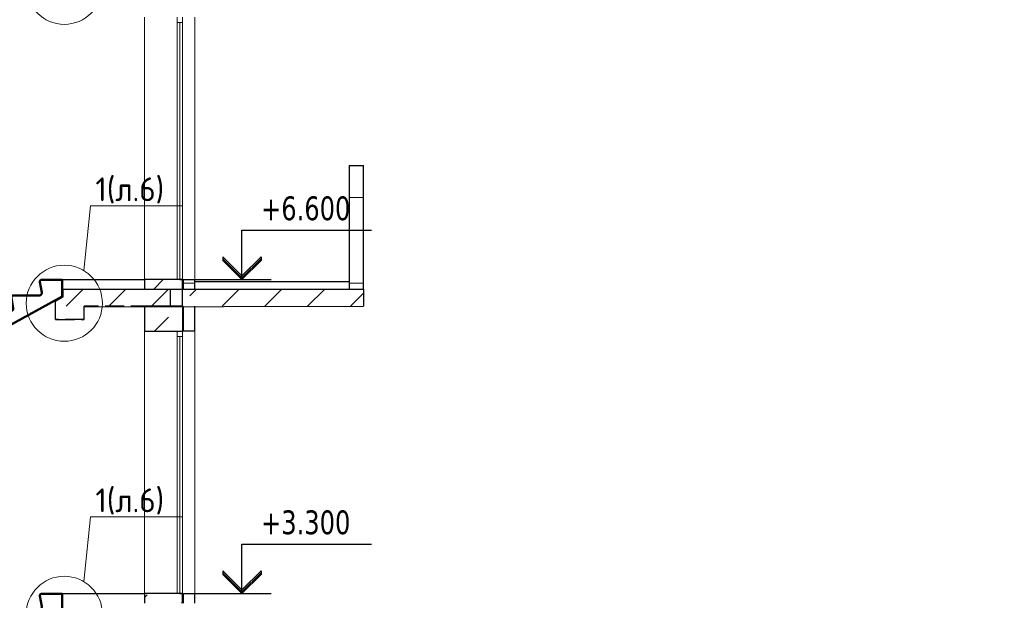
# Model space of a CAD drawing. Header units: millimetres. Extents: x 259029 to 2494469, y -731578 to -57567.
# Tile 101 of 252: x 358379 to 368722, y -553742 to -547640. Entities that reach past the tile are written whole.
import ezdxf
from ezdxf import colors
from ezdxf.entities.mleader import LeaderData, LeaderLine
from ezdxf.math import Vec2, Vec3

# ---------------------------------------------------------------- set-up
doc = ezdxf.new("R2010")
doc.units = ezdxf.units.MM
doc.linetypes.add('______2', pattern=[270, 200, -70])
for name, color, linetype, lineweight in [('Standard', 7, 'Continuous', 25), ('Выноски', 20, 'Continuous', 20), ('Общий01', 7, 'Continuous', 13), ('ПЛИТА', 152, 'Continuous', 35), ('РАЗРЕЗЫ', 10, 'Continuous', 60), ('Символы 0.20', 1, 'Continuous', 20), ('Стена', 7, 'Continuous', 50), ('Стена_ бетон несущ.', 253, 'Continuous', 70)]:
    doc.layers.add(name, color=color, linetype=linetype, lineweight=lineweight)
doc.styles.add('TAHOMA', font='tahoma.ttf')
doc.styles.add('ГОСТ', font='GOST_Common.ttf')
pattern_1 = [(45, (-468037.47, -191107), (-449.0128, 449.0128), []), (45, (-467588.45, -191107), (-449.0128, 449.0128), [793.75, -158.75, 0, -158.75])]
pattern_2 = [(0, (350474.08, -568857.86), (450, 450), [450, -450]), (90, (350474.08, -568857.86), (-450, 450), [450, -450])]

# ---------------------------------------------------------------- blocks, each defined once
blk = doc.blocks.new('_None')
blk = doc.blocks.new('НОВЫЙ')
at = {"layer": 'Standard', "color": 5, "linetype": 'Continuous', "lineweight": 50, "transparency": 33554687}
for p, q in [((381795, -472257), (381776, -472146)), ((381796, -472122), (382011, -472122)), ((382011, -472122), (381835, -472122)), ((382011, -472122), (382011, -472298)), ((378952, -473979), (382011, -472298)), ((381495, -472422), (381476, -472311)), ((381496, -472287), (381771, -472287)), ((381195, -472587), (381176, -472476)), ((381196, -472452), (381471, -472452)), ((380896, -472617), (381171, -472617)), ((380895, -472752), (380876, -472641)), ((380595, -472917), (380576, -472806)), ((380596, -472782), (380871, -472782)), ((380295, -473082), (380276, -472971)), ((380296, -472947), (380571, -472947)), ((379995, -473247), (379976, -473136)), ((379996, -473112), (380271, -473112)), ((379695, -473412), (379676, -473301)), ((379696, -473277), (379971, -473277)), ((379396, -473442), (379671, -473442)), ((379395, -473577), (379376, -473466)), ((379095, -473742), (379076, -473631)), ((379096, -473607), (379371, -473607)), ((378895, -473772), (378895, -473837)), ((378895, -473772), (378895, -473948)), ((378895, -473772), (379071, -473772))]:
    blk.add_line(p, q, dxfattribs=at)
for centre, radius, start, end in [((381796, -472142), 20, 90, 191.3099), ((381496, -472307), 20, 90, 191.3099), ((381771, -472262), 25, 270, 11.3099), ((381471, -472427), 25, 270, 11.3099), ((381196, -472472), 20, 90, 191.3099), ((380896, -472637), 20, 90, 191.3099), ((381171, -472592), 25, 270, 11.3099), ((380596, -472802), 20, 90, 191.3099), ((380871, -472757), 25, 270, 11.3099), ((380571, -472922), 25, 270, 11.3099), ((380296, -472967), 20, 90, 191.3099), ((379996, -473132), 20, 90, 191.3099), ((380271, -473087), 25, 270, 11.3099), ((379971, -473252), 25, 270, 11.3099), ((379696, -473297), 20, 90, 191.3099), ((379396, -473462), 20, 90, 191.3099), ((379671, -473417), 25, 270, 11.3099), ((379096, -473627), 20, 90, 191.3099), ((379371, -473582), 25, 270, 11.3099), ((379071, -473747), 25, 270, 11.3099)]:
    blk.add_arc(centre, radius, start, end, dxfattribs=at)
at = {"layer": 'РАЗРЕЗЫ', "color": 5, "lineweight": 35}
for p, q in [((382011, -472298), (382011, -472122)), ((382011, -472298), (382011, -472298)), ((378895, -473948), (378895, -473772)), ((378952, -473979), (378895, -473948))]:
    blk.add_line(p, q, dxfattribs=at)

msp = doc.modelspace()

# ---------------------------------------------------------------- hatches: boundary and pattern name
at = {"layer": 'Standard', "linetype": 'Continuous', "lineweight": 13}
h = msp.add_hatch(dxfattribs=at)
h.set_pattern_fill('____', scale=450, style=0, pattern_type=2)
h.set_pattern_definition(pattern_2)
h.paths.add_polyline_path([(361840.7, -550471.9), (361990.7, -550471.9), (361990.7, -549171.9), (361840.7, -549171.9)], flags=0)
h = msp.add_hatch(dxfattribs=at)
h.set_pattern_fill('____', scale=450, style=0, pattern_type=2)
h.set_pattern_definition(pattern_2)
h.paths.add_polyline_path([(360220.7, -550471.9), (360220.7, -550371.9), (360100.7, -550371.9), (360100.7, -550471.9)], flags=0)
at = {"layer": 'Стена_ бетон несущ.', "linetype": 'Continuous', "lineweight": 13}
h = msp.add_hatch(dxfattribs=at)
h.set_pattern_fill('ANSI35', color=9, scale=100, style=0)
h.set_pattern_definition(pattern_1)
h.paths.add_polyline_path([(359690.7, -550471.9), (360090.7, -550471.9), (360090.7, -550371.9), (359690.7, -550371.9)], flags=0)
at = {"layer": 'Стена_ бетон несущ.', "linetype": 'Continuous', "lineweight": 25}
h = msp.add_hatch(dxfattribs=at)
h.set_pattern_fill('ANSI35', scale=100, style=0)
h.set_pattern_definition([(45, (-467880.9, -191107), (-449.0128, 449.0128), []), (45, (-467431.9, -191107), (-449.0128, 449.0128), [793.75, -158.75, 0, -158.75])])
h.paths.add_polyline_path([(358747.3, -550651.9), (360117.4, -550651.9), (360117.4, -550471.9), (358747.3, -550471.9)])
h = msp.add_hatch(dxfattribs=at)
h.set_pattern_fill('ANSI35', scale=100, style=0)
h.set_pattern_definition(pattern_1)
h.paths.add_polyline_path([(360090.7, -550471.9), (360090.7, -550651.9), (361990.7, -550651.9), (361990.7, -550471.9)])
at = {"layer": 'Стена_ бетон несущ.', "linetype": 'Continuous', "lineweight": 13}
h = msp.add_hatch(dxfattribs=at)
h.set_pattern_fill('ANSI35', color=9, scale=100, style=0)
h.set_pattern_definition(pattern_1)
h.paths.add_polyline_path([(360090.7, -550911.9), (360090.7, -550651.9), (359690.7, -550651.9), (359690.7, -550911.9)], flags=0)
h = msp.add_hatch(dxfattribs=at)
h.set_pattern_fill('ANSI35', color=9, scale=100, style=0)
h.set_pattern_definition(pattern_1)
h.paths.add_polyline_path([(359690.7, -553771.9), (360090.7, -553771.9), (360090.7, -553671.9), (359690.7, -553671.9)], flags=0)

# ---------------------------------------------------------------- linework, layer by layer
at = {"color": 0}
for p, q in [((360062.7, -550370.9), (361021, -550370.9)), ((360062.7, -553670.9), (361021, -553670.9))]:
    msp.add_line(p, q, dxfattribs=at)
at = {"layer": 'Standard', "color": 7, "linetype": 'Continuous', "lineweight": 13}
for p, q in [((360034.7, -547611.9), (360034.7, -547667.9)), ((360090.7, -547667.9), (360090.7, -547611.9)), ((360034.7, -547667.9), (360034.7, -550371.9)), ((360034.7, -547667.9), (360090.7, -547667.9)), ((360062.7, -550370.9), (360062.7, -547667.9)), ((360090.7, -550371.9), (360090.7, -547667.9)), ((360034.7, -550911.9), (360034.7, -550967.9)), ((360090.7, -550967.9), (360090.7, -550911.9)), ((360034.7, -550967.9), (360034.7, -553671.9)), ((360034.7, -550967.9), (360090.7, -550967.9)), ((360062.7, -553670.9), (360062.7, -550967.9)), ((360090.7, -553671.9), (360090.7, -550967.9))]:
    msp.add_line(p, q, dxfattribs=at)
at = {"layer": 'Standard', "color": 7, "linetype": 'Continuous', "lineweight": 25}
for p, q in [((360714.3, -550371.9), (360714.3, -549851.9)), ((360714.3, -549851.9), (362074.3, -549851.9)), ((360514.3, -550131.9), (360714.3, -550331.9)), ((360514.3, -550131.9), (360514.3, -550151.9)), ((360714.3, -550351.9), (360514.3, -550151.9)), ((360514.3, -550151.9), (360514.3, -550171.9)), ((360714.3, -550371.9), (360514.3, -550171.9)), ((360714.3, -550331.9), (360914.3, -550131.9)), ((360914.3, -550151.9), (360714.3, -550351.9)), ((360914.3, -550171.9), (360714.3, -550371.9)), ((360914.3, -550131.9), (360914.3, -550151.9)), ((360914.3, -550151.9), (360914.3, -550171.9)), ((360090.7, -550651.9), (360090.7, -550471.9)), ((360714.3, -553671.9), (360714.3, -553151.9)), ((360714.3, -553151.9), (362074.3, -553151.9)), ((360514.3, -553431.9), (360714.3, -553631.9)), ((360514.3, -553431.9), (360514.3, -553451.9)), ((360714.3, -553651.9), (360514.3, -553451.9)), ((360514.3, -553451.9), (360514.3, -553471.9)), ((360714.3, -553671.9), (360514.3, -553471.9)), ((360714.3, -553631.9), (360914.3, -553431.9)), ((360914.3, -553451.9), (360714.3, -553651.9)), ((360914.3, -553471.9), (360714.3, -553671.9)), ((360914.3, -553431.9), (360914.3, -553451.9)), ((360914.3, -553451.9), (360914.3, -553471.9))]:
    msp.add_line(p, q, dxfattribs=at)
at = {"layer": 'Standard', "color": 7, "linetype": '______2', "lineweight": 30}
for p, q in [((358837.1, -550553.7), (358837.1, -550471.9)), ((358756.9, -550597.9), (358837.1, -550553.7)), ((358756.9, -550791.9), (358756.9, -550597.9)), ((358756.9, -550791.9), (358756.9, -550696.9)), ((359056.9, -550791.9), (359056.9, -550651.9)), ((359746.9, -550651.9), (359056.9, -550651.9)), ((359056.9, -550791.9), (358756.9, -550791.9)), ((359056.9, -550791.9), (358756.9, -550791.9)), ((358756.9, -550791.9), (359056.9, -550791.9)), ((359056.9, -550791.9), (358756.9, -550791.9))]:
    msp.add_line(p, q, dxfattribs=at)
at = {"layer": 'Общий01', "color": 7, "linetype": 'Continuous', "lineweight": 25}
for p, q in [((358726.3, -550372.1), (359690.7, -550371.9)), ((358827.1, -550371.9), (359690.7, -550371.9)), ((358827.1, -550371.9), (359690.7, -550371.9)), ((360220.7, -550391.9), (361840.7, -550391.9)), ((358836.2, -550471.9), (361990.7, -550471.9)), ((359056.9, -550657.9), (361990.7, -550651.9)), ((358827.1, -553671.9), (359690.7, -553671.9))]:
    msp.add_line(p, q, dxfattribs=at)
at = {"layer": 'ПЛИТА', "color": 0, "lineweight": 0}
for p, q in [((358827.1, -550421.9), (358827.1, -550371.9)), ((358827.1, -553721.9), (358827.1, -553671.9))]:
    msp.add_line(p, q, dxfattribs=at)
at = {"layer": 'ПЛИТА', "color": 0, "lineweight": 30}
msp.add_line((358837.1, -550471.9), (359746.9, -550471.9), dxfattribs=at)
at = {"layer": 'РАЗРЕЗЫ', "color": 2, "lineweight": -2}
msp.add_line((358679.9, -550628.8), (358827.1, -550547.8), dxfattribs=at)
at = {"layer": 'Символы 0.20'}
for centre in [(358848.1, -547288.9), (358848.1, -550620.1), (358848.1, -553888.9)]:
    msp.add_circle(centre, 400, dxfattribs=at)
at = {"layer": 'Стена', "color": 34, "linetype": 'Continuous', "lineweight": 13}
for p, q in [((360220.7, -550371.9), (360220.7, -547611.9)), ((360220.7, -553671.9), (360220.7, -550911.9))]:
    msp.add_line(p, q, dxfattribs=at)
at = {"layer": 'Стена', "color": 34, "linetype": 'Continuous', "lineweight": 25}
for p, q in [((361840.7, -549171.9), (361990.7, -549171.9)), ((361840.7, -549171.9), (361840.7, -550471.9)), ((361990.7, -550471.9), (361990.7, -549171.9)), ((360090.7, -550371.9), (360220.7, -550371.9)), ((360100.7, -550471.9), (360100.7, -550371.9)), ((360220.7, -550471.9), (360220.7, -550371.9)), ((360100.7, -550911.9), (360100.7, -550651.9)), ((360220.7, -550911.9), (360220.7, -550651.9)), ((360220.7, -550911.9), (360090.7, -550911.9)), ((360090.7, -553671.9), (360220.7, -553671.9)), ((360100.7, -553771.9), (360100.7, -553671.9)), ((360220.7, -553771.9), (360220.7, -553671.9))]:
    msp.add_line(p, q, dxfattribs=at)
at = {"layer": 'Стена_ бетон несущ.', "color": 9, "linetype": 'Continuous', "lineweight": 13}
for p, q in [((359690.7, -547611.9), (359690.7, -550371.9)), ((359690.7, -550911.9), (359690.7, -553671.9))]:
    msp.add_line(p, q, dxfattribs=at)
at = {"layer": 'Стена_ бетон несущ.', "color": 9, "linetype": 'Continuous', "lineweight": 25}
for p, q in [((359690.7, -550371.9), (359690.7, -550471.9)), ((360090.7, -550371.9), (359690.7, -550371.9)), ((359690.7, -550371.9), (359690.7, -550471.9)), ((360090.7, -550471.9), (360090.7, -550371.9)), ((360090.7, -550651.9), (359690.7, -550651.9)), ((359690.7, -550651.9), (359690.7, -550911.9)), ((360090.7, -550651.9), (360090.7, -550911.9)), ((359690.7, -550911.9), (360090.7, -550911.9)), ((359690.7, -553671.9), (359690.7, -553771.9)), ((360090.7, -553671.9), (359690.7, -553671.9)), ((360090.7, -553771.9), (360090.7, -553671.9))]:
    msp.add_line(p, q, dxfattribs=at)
at = {"layer": 'Стена_ бетон несущ.', "color": 7, "linetype": 'Continuous', "lineweight": 25}
for p, q in [((359960.8, -550471.9), (359960.8, -550651.9)), ((360090.7, -550651.9), (360090.7, -550471.9)), ((361990.7, -550471.9), (361990.7, -550651.9))]:
    msp.add_line(p, q, dxfattribs=at)

# ---------------------------------------------------------------- block references
at = {"layer": 'РАЗРЕЗЫ', "color": 2, "lineweight": -2}
for p in [(-23184.3, -74950.2), (-23184.3, -78250.2), (-23184.3, -81550.2)]:
    msp.add_blockref('НОВЫЙ', p, dxfattribs=at)

# ---------------------------------------------------------------- texts
at = {"layer": 'Standard', "color": 7, "linetype": 'Continuous', "lineweight": 25, "char_height": 250, "width": 1028.162, "attachment_point": 7, "style": 'TAHOMA'}
for s, insert in [('{\\W0.86;+6.600}', (360914.3, -549751.9)), ('{\\W0.86;+3.300}', (360914.3, -553051.9))]:
    msp.add_mtext(s, dxfattribs=dict(at, insert=insert))
at = {"layer": 'Выноски'}
note = msp.add_mtext_static_columns([''] * 2, width=18604.939, gutter_width=10240.1, height=0, dxfattribs=dict(at, insert=(295601.8, -509833), char_height=250, attachment_point=1, style='ГОСТ'))
for column, words in zip([note] + note.columns.linked_columns, ['\\pi8790.91665;Общие указания:\\P\\pi570.45,l346.2,t2000;1.^IСтроительство здания должно производиться в соответствии с проектом производства работ (ППР). при {\\H1.66663x; }\\P\\pi0,t346.2;отсутствии проекта ППР в производство строительно-монтажных работ запрещается. {\\H1.18896x; }\\P\\pi570.45,t2000;2.^IМонтаж сборных конструкций вести в соответствии с требованиями СП 70.13330.2012 "Несущие и {\\H1.54818x; }\\P\\pi0,t346.2;ограждающие конструкции "(акт.ред. СНиП 3.03.01-87*).{\\H1.62844x;\\C0; \\H0.61408x;\\P\\pi570.45,t2000;}3.^IВсе сварные работы следует вести в соответствии с ГОСТ 5264-80* "Ручная дуговая сварка.Соединения {\\H1.20169x; }\\P\\pi0,t346.2;сварные" и  ГОСТ 14098-2014 "Соединения сварные арматуры и закладных деталей железобетонных конструкций". {\\H1.54394x; }\\PСварку вести электродами типа Э42А. {\\H1.42985x;\\C0; \\H0.69937x;\\P\\pi570.45,t2000;}4.^IВсе металлические конструкции окрасить эмалью ПФ-1189 по ГОСТ 6465-79 в два слоя. Эмаль наносить на {\\H1.46788x; }\\P\\pi0,t346.2;грунтовку ГФ-021 по ГОСТ 25129-82 (первый слой - на заводе-изготовителе, второй слой - на монтаже).{\\H1.65521x;\\C0; \\H0.60415x;\\P\\pi10052.46968,l0,tz;\\H1.55946x; \\H0.64125x;\\P\\H1.64685x; \\H0.60722x;\\P\\pi812.5,l41.6675;\\H1.23852x; \\H0.80742x;\\P}', '']):
    column.text = words

# ---------------------------------------------------------------- leaders
at = {"layer": 'Символы 0.20'}
ml = msp.add_multileader_mtext('Standard', dxfattribs=at)
ml.set_content('3(л.6)', color=256, style='ГОСТ')
ml.set_leader_properties(color=256, linetype='ByLayer', lineweight=-1)
ml.set_arrow_properties(name='NONE')
ml.build(insert=Vec2(0, 0))
ml.multileader.update_dxf_attribs({"text_left_attachment_type": 6, "text_right_attachment_type": 6, "dogleg_length": 0.25, "arrow_head_size": 200, "scale": 100})
ctx = ml.context
ctx.base_point, ctx.scale, ctx.char_height, ctx.arrow_head_size, ctx.landing_gap_size, ctx.plane_origin = Vec3(356999.7, -549601.6), 100, 250, 200, 25, Vec3(357484, -549903.4)
ctx.left_attachment, ctx.right_attachment = 6, 6
notes = []
notes.append((ctx, [(0, (1, 1, 0), (356974.7, -549601.6), (1, 0), 25, [(0, [(356300.9, -549013.7)], 0, [])])]))
ctx.mtext.insert, ctx.mtext.width, ctx.mtext.defined_height, ctx.mtext.flow_direction = Vec3(357024.7, -549301.6), 1094.387, 742.8, 5
ml = msp.add_multileader_mtext('Standard', dxfattribs=at)
ml.set_content('1(л.6)', color=256, style='ГОСТ')
ml.set_leader_properties(color=256, linetype='ByLayer', lineweight=-1)
ml.set_arrow_properties(name='NONE')
ml.build(insert=Vec2(0, 0))
ml.multileader.update_dxf_attribs({"text_left_attachment_type": 6, "text_right_attachment_type": 6, "dogleg_length": 0.25, "arrow_head_size": 200, "scale": 100})
ctx = ml.context
ctx.base_point, ctx.scale, ctx.char_height, ctx.arrow_head_size, ctx.landing_gap_size, ctx.plane_origin = Vec3(359149.9, -549597.3), 100, 250, 200, 25, Vec3(360364.1, -551731.8)
ctx.left_attachment, ctx.right_attachment = 6, 6
notes.append((ctx, [(0, (1, 1, 0), (359124.9, -549597.3), (1, 0), 25, [(0, [(359053.1, -550276.7)], 0, [])])]))
ctx.mtext.insert, ctx.mtext.width, ctx.mtext.flow_direction = Vec3(359174.9, -549297.3), 792.21, 5
ml = msp.add_multileader_mtext('Standard', dxfattribs=at)
ml.set_content('3(л.6)', color=256, style='ГОСТ')
ml.set_leader_properties(color=256, linetype='ByLayer', lineweight=-1)
ml.set_arrow_properties(name='NONE')
ml.build(insert=Vec2(0, 0))
ml.multileader.update_dxf_attribs({"text_left_attachment_type": 6, "text_right_attachment_type": 6, "dogleg_length": 0.25, "arrow_head_size": 200, "scale": 100})
ctx = ml.context
ctx.base_point, ctx.scale, ctx.char_height, ctx.arrow_head_size, ctx.landing_gap_size, ctx.plane_origin = Vec3(354948.2, -550982.2), 100, 250, 200, 25, Vec3(357414.1, -553266.3)
ctx.left_attachment, ctx.right_attachment = 6, 6
notes.append((ctx, [(1, (1, 1, 0), (355773.2, -550982.2), (-1, 0), 25, [(0, [(355930.9, -551756.1)], 0, [])])]))
ctx.mtext.insert, ctx.mtext.width, ctx.mtext.defined_height, ctx.mtext.flow_direction = Vec3(354973.2, -550682.2), 1094.387, 742.8, 5
ml = msp.add_multileader_mtext('Standard', dxfattribs=at)
ml.set_content('1(л.6)', color=256, style='ГОСТ')
ml.set_leader_properties(color=256, linetype='ByLayer', lineweight=-1)
ml.set_arrow_properties(name='NONE')
ml.build(insert=Vec2(0, 0))
ml.multileader.update_dxf_attribs({"text_left_attachment_type": 6, "text_right_attachment_type": 6, "dogleg_length": 0.25, "arrow_head_size": 200, "scale": 100})
ctx = ml.context
ctx.base_point, ctx.scale, ctx.char_height, ctx.arrow_head_size, ctx.landing_gap_size, ctx.plane_origin = Vec3(359149.9, -552866.1), 100, 250, 200, 25, Vec3(360364.1, -555000.5)
ctx.left_attachment, ctx.right_attachment = 6, 6
notes.append((ctx, [(0, (1, 1, 0), (359124.9, -552866.1), (1, 0), 25, [(0, [(359053.1, -553545.4)], 0, [])])]))
ctx.mtext.insert, ctx.mtext.width, ctx.mtext.flow_direction = Vec3(359174.9, -552566.1), 792.21, 5
for ctx, leaders in notes:
    for number, flags, end, landing, length, lines in leaders:
        leader = LeaderData()
        leader.index, (leader.has_last_leader_line, leader.has_dogleg_vector, leader.attachment_direction) = number, flags
        leader.last_leader_point, leader.dogleg_vector, leader.dogleg_length = Vec3(end), Vec3(landing), length
        for number, points, colour, breaks in lines:
            line = LeaderLine()
            line.index, line.vertices, line.color, line.breaks = number, Vec3.list(points), colors.encode_raw_color(colour), breaks
            leader.lines.append(line)
        ctx.leaders.append(leader)

doc.saveas('drawing.dxf')
